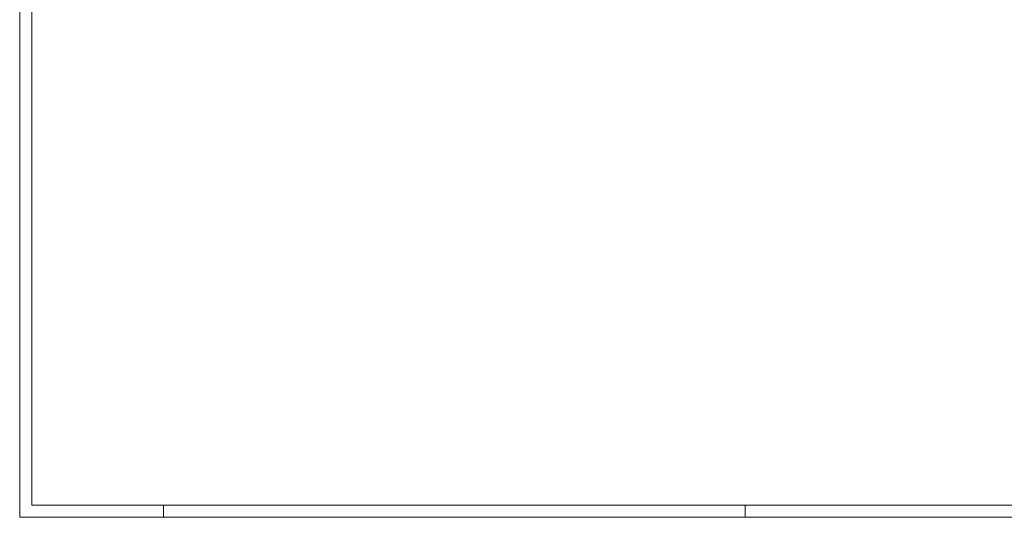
# Model space of a CAD drawing. Header units: millimetres. Extents: x -141 to 1046, y -218 to 621.
# Tile 1 of 16: x -141 to 181, y -218 to -55. Entities that reach past the tile are written whole.
import ezdxf

# ---------------------------------------------------------------- set-up
doc = ezdxf.new("R2010")
doc.units = ezdxf.units.MM
doc.header["$LTSCALE"] = 0.6
doc.linetypes.add('XKITLINE00', pattern=[0])
doc.layers.add('DrawingSheet', color=5, linetype='Continuous', lineweight=0)

msp = doc.modelspace()

# ---------------------------------------------------------------- linework, layer by layer
at = {"layer": 'DrawingSheet', "color": 2, "linetype": 'XKITLINE00', "lineweight": 0}
for p, q in [((-140.97, 621.25), (-140.97, -217.75)), ((-93.97, -217.75), (-93.97, -213.75)), ((96.03, -217.75), (96.03, -213.75)), ((-140.97, -217.75), (1046.03, -217.75))]:
    msp.add_line(p, q, dxfattribs=at)
at = {"layer": 'DrawingSheet', "color": 3, "linetype": 'XKITLINE00', "lineweight": 0}
for p, q in [((-136.97, 617.25), (-136.97, -213.75)), ((-136.97, -213.75), (1042.03, -213.75))]:
    msp.add_line(p, q, dxfattribs=at)

doc.saveas('drawing.dxf')
